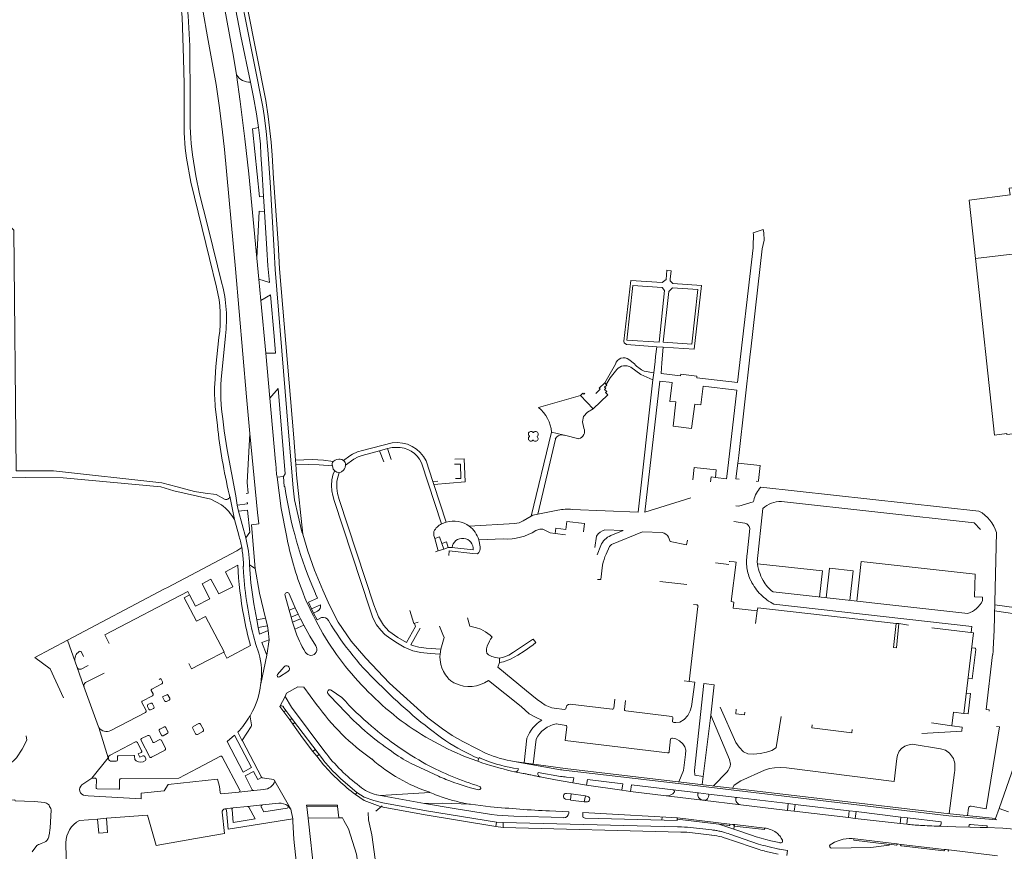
# Model space of a CAD drawing. Extents: x 145000 to 155000, y 457500 to 470000.
# Tile 138 of 196: x 152259 to 152581, y 462559 to 462831. Entities that reach past the tile are written whole.
import ezdxf

# ---------------------------------------------------------------- set-up
doc = ezdxf.new("R2010")
doc.units = 0
doc.header["$LTSCALE"] = 0.2
doc.header["$MEASUREMENT"] = 0
doc.layers.add('kant verharding', color=252, linetype='Continuous', lineweight=0)

msp = doc.modelspace()

# ---------------------------------------------------------------- linework, layer by layer
at = {"layer": 'kant verharding', "lineweight": 0}
for p, q in [((152338.64, 462773.28), (152338.93, 462768.36)), ((152498.6, 462761.35), (152501.93, 462762.48)), ((152498.6, 462761.35), (152498.68, 462760.76)), ((152501.93, 462762.48), (152502.1, 462761.37)), ((152502.1, 462761.37), (152502.17, 462759.04)), ((152571.23, 462753.01), (152592.75, 462755.58)), ((152340, 462750.57), (152340.6, 462745.15)), ((152343.91, 462749.68), (152348.52, 462694.36)), ((152337.16, 462746.25), (152340.6, 462745.15)), ((152337.16, 462746.25), (152337.79, 462739.25)), ((152337.79, 462739.25), (152340.96, 462741.16)), ((152337.79, 462739.25), (152339.38, 462722.04)), ((152326.18, 462727.75), (152324.83, 462713.48)), ((152466.71, 462721.02), (152467.1, 462724.18)), ((152467.1, 462724.18), (152469.27, 462724.06)), ((152339.38, 462722.04), (152340.73, 462707.31)), ((152339.38, 462722.04), (152342.55, 462722.03)), ((152466.61, 462719.36), (152466.71, 462721.02)), ((152468.83, 462718.96), (152469.27, 462724.06)), ((152497.68, 462721.69), (152493.99, 462688.6)), ((152497.87, 462723.36), (152497.68, 462721.69)), ((152453.66, 462718.48), (152450.17, 462712.35)), ((152459.85, 462718.54), (152458.03, 462720.04)), ((152466.61, 462719.36), (152466.17, 462715.65)), ((152458.68, 462717.45), (152461.89, 462715.1)), ((152461.89, 462715.1), (152465.85, 462713.32)), ((152466.17, 462715.65), (152462.98, 462716.21)), ((152465.85, 462713.32), (152466.17, 462715.65)), ((152450.17, 462712.35), (152450.63, 462711.88)), ((152340.73, 462707.31), (152343.39, 462710.56)), ((152442.21, 462708.25), (152428.45, 462704.29)), ((152446.36, 462703.93), (152442.21, 462708.25)), ((152451.09, 462708.43), (152446.36, 462703.93)), ((152334.15, 462695.83), (152333.08, 462707.81)), ((152340.73, 462707.31), (152342.59, 462686.61)), ((152322.89, 462704.69), (152323.58, 462698.41)), ((152432.74, 462696.26), (152426.06, 462668.76)), ((152426.86, 462696.15), (152426.71, 462696.17)), ((152436.98, 462695.22), (152441.65, 462694.13)), ((152478.51, 462697.46), (152472.46, 462698.17)), ((152348.52, 462694.36), (152349.07, 462687.12)), ((152425.51, 462694.97), (152425.51, 462694.84)), ((152426.62, 462693.59), (152426.83, 462693.6)), ((152428.03, 462694.83), (152428.05, 462694.93)), ((152428.25, 462669.5), (152433.99, 462693.97)), ((152376.57, 462690.2), (152379.2, 462690.91)), ((152376.57, 462690.2), (152377.94, 462686.55)), ((152380.37, 462687.34), (152379.2, 462690.91)), ((152349.07, 462687.12), (152349.17, 462685.8)), ((152390.27, 462686.27), (152396.83, 462666.33)), ((152394.01, 462680.09), (152391.77, 462686.85)), ((152401.17, 462687.43), (152404.25, 462687.57)), ((152493.61, 462686.14), (152493.76, 462686.86)), ((152500.92, 462685.4), (152493.61, 462686.14)), ((152493.99, 462688.6), (152493.76, 462686.86)), ((152478.9, 462680.7), (152479.37, 462684.74)), ((152479.37, 462684.74), (152486.53, 462683.92)), ((152486.53, 462683.92), (152486.33, 462681.48)), ((152500.92, 462685.4), (152500.32, 462680.46)), ((152342.98, 462681.95), (152343.08, 462681.51)), ((152343.08, 462681.51), (152345.21, 462681.74)), ((152395.57, 462680.2), (152394.01, 462680.09)), ((152394.01, 462680.09), (152394.29, 462679.2)), ((152398.35, 462666.89), (152394.29, 462679.2)), ((152325.92, 462674.4), (152323.15, 462675.9)), ((152572.4, 462670.49), (152501.14, 462678.29)), ((152321.46, 462674.34), (152324.86, 462672.49)), ((152327.57, 462675.21), (152327.58, 462675.36)), ((152327.58, 462675.36), (152329.12, 462667.68)), ((152476.52, 462674.28), (152478.23, 462674.75)), ((152330.49, 462670.39), (152330, 462672.41)), ((152330.49, 462670.39), (152332.84, 462661.68)), ((152434.84, 462670.77), (152428.25, 462669.5)), ((152499.95, 462653.93), (152501.78, 462671.32)), ((152329.12, 462667.68), (152330.54, 462662.58)), ((152396.83, 462666.33), (152398.35, 462666.89)), ((152405.88, 462665.58), (152420.71, 462666.44)), ((152426.06, 462668.76), (152423.48, 462667.28)), ((152492.35, 462667.02), (152495.91, 462666.48)), ((152394.31, 462663.84), (152394.28, 462662.5)), ((152434.17, 462664.84), (152433.97, 462663.12)), ((152437.32, 462662.73), (152433.97, 462663.12)), ((152497.54, 462664.76), (152496.65, 462656.35)), ((152394.59, 462661.52), (152394.28, 462662.5)), ((152395.75, 462657.47), (152394.59, 462661.52)), ((152397.5, 462658.01), (152396.89, 462659.92)), ((152447.49, 462662.32), (152446.89, 462658.62)), ((152394.8, 462657.2), (152395.75, 462657.47)), ((152395.75, 462657.47), (152397.5, 462658.01)), ((152398.98, 462658.62), (152397.5, 462658.01)), ((152447.61, 462656.18), (152448.87, 462659.19)), ((152490.65, 462653.06), (152486.36, 462653.59)), ((152476.98, 462646.45), (152468.09, 462647.47)), ((152505.12, 462644.04), (152568.77, 462636.99)), ((152347.01, 462638.05), (152345.65, 462643.16)), ((152347.01, 462643.38), (152348.96, 462638.88)), ((152573.6, 462641.22), (152573.61, 462642.38)), ((152348.96, 462638.88), (152347.01, 462638.05)), ((152347.01, 462638.05), (152347.62, 462635.8)), ((152349.99, 462636.8), (152348.96, 462638.88)), ((152357.28, 462639.85), (152354.33, 462638.52)), ((152354.33, 462638.52), (152355, 462637.14)), ((152355, 462637.14), (152356.25, 462637.76)), ((152480.6, 462639.3), (152477.72, 462614.77)), ((152479.08, 462639.98), (152480.17, 462639.85)), ((152499.88, 462637.84), (152499.36, 462633.7)), ((152577.52, 462637.82), (152591.93, 462635.73)), ((152592.08, 462637.77), (152577.57, 462639.86)), ((152336.43, 462634.95), (152339.29, 462635.51)), ((152336.88, 462632.38), (152336.43, 462634.95)), ((152339.29, 462635.51), (152339.94, 462632.96)), ((152349.99, 462636.8), (152347.62, 462635.8)), ((152347.62, 462635.8), (152348.15, 462634.13)), ((152348.15, 462634.13), (152350.73, 462635.25)), ((152348.15, 462634.13), (152348.83, 462631.93)), ((152350.73, 462635.25), (152349.99, 462636.8)), ((152351.77, 462633.18), (152350.73, 462635.25)), ((152406.09, 462632.91), (152405.31, 462635.61)), ((152339.94, 462632.96), (152336.88, 462632.38)), ((152340.15, 462631.4), (152339.94, 462632.96)), ((152340.5, 462628.37), (152340.15, 462631.4)), ((152351.77, 462633.18), (152348.83, 462631.93)), ((152396.16, 462632.89), (152397.24, 462630.15)), ((152546.19, 462633.71), (152545.34, 462633.78)), ((152549.43, 462633.2), (152546.19, 462633.71)), ((152263.94, 462622.64), (152274.61, 462628.27)), ((152277.11, 462621.2), (152274.61, 462628.27)), ((152339.67, 462623.43), (152340.5, 462628.37)), ((152396.33, 462623.66), (152396.58, 462625.31)), ((152570.06, 462625.8), (152571, 462625.69)), ((152277.74, 462619.38), (152277.11, 462621.2)), ((152279.84, 462622.95), (152279.13, 462624.38)), ((152339.67, 462623.43), (152337.71, 462614.05)), ((152415.69, 462621.04), (152415.77, 462622.45)), ((152279.98, 462613.12), (152277.74, 462619.38)), ((152281.3, 462620.01), (152279.06, 462618.85)), ((152314.18, 462620.61), (152315.12, 462618.88)), ((152343.81, 462616.3), (152346.6, 462618.06)), ((152280.46, 462614.4), (152286.53, 462617.49)), ((152476.13, 462614.98), (152477.72, 462614.77)), ((152477.72, 462614.77), (152479.52, 462614.53)), ((152301.98, 462611.88), (152302.57, 462610.71)), ((152305.45, 462614.01), (152302.1, 462612.26)), ((152337.71, 462614.05), (152337.68, 462613.72)), ((152355.97, 462607.31), (152351.8, 462612.94)), ((152364.25, 462609.57), (152360.74, 462611.95)), ((152482.52, 462614.15), (152485.93, 462613.7)), ((152485.93, 462613.7), (152484.74, 462603.83)), ((152302.39, 462610.1), (152299.01, 462608.32)), ((152307.81, 462608.7), (152306.93, 462608.24)), ((152345.72, 462609.89), (152344.01, 462606.66)), ((152298.89, 462607.93), (152300.28, 462605.26)), ((152301.15, 462605.72), (152300.69, 462606.61)), ((152300.89, 462607.21), (152301.77, 462607.66)), ((152302.64, 462605.99), (152301.75, 462605.53)), ((152302.36, 462607.5), (152302.83, 462606.62)), ((152344.01, 462606.66), (152345.26, 462604.9)), ((152345.98, 462605.31), (152345.11, 462606.51)), ((152345.26, 462604.9), (152345.98, 462605.31)), ((152347.9, 462602.71), (152345.98, 462605.31)), ((152300.08, 462604.66), (152288.76, 462598.74)), ((152334.15, 462603.57), (152334.31, 462603.55)), ((152334.29, 462603.25), (152334.7, 462600.63)), ((152335.07, 462605.06), (152334.31, 462603.55)), ((152345.26, 462604.9), (152347.19, 462602.2)), ((152347.9, 462602.71), (152347.19, 462602.2)), ((152347.19, 462602.2), (152348.17, 462600.82)), ((152348.13, 462602.4), (152347.9, 462602.71)), ((152348.13, 462602.4), (152347.9, 462602.71)), ((152358.28, 462589.02), (152348.13, 462602.4)), ((152484.74, 462603.83), (152482.34, 462583.79)), ((152306.11, 462599.91), (152304.79, 462599.22)), ((152307.41, 462598.36), (152306.7, 462599.71)), ((152315.43, 462599.62), (152316.43, 462597.7)), ((152317.45, 462601.01), (152315.69, 462600.05)), ((152318.99, 462599.07), (152318.06, 462600.8)), ((152334.55, 462600.03), (152331.78, 462595.72)), ((152588.02, 462599.29), (152578.95, 462573.26)), ((152301.43, 462590.24), (152298.61, 462595.5)), ((152298.82, 462596.1), (152300.85, 462597.17)), ((152301.45, 462596.98), (152302.49, 462594.99)), ((152302.86, 462594.84), (152304.73, 462595.78)), ((152304.57, 462598.62), (152305.26, 462597.28)), ((152305.25, 462595.57), (152306.66, 462592.89)), ((152305.88, 462597.07), (152307.19, 462597.77)), ((152317.04, 462597.51), (152318.79, 462598.44)), ((152424.72, 462596.28), (152423.76, 462588.18)), ((152427.7, 462595.93), (152426.73, 462587.77)), ((152296.8, 462595.05), (152288.53, 462590.73)), ((152298.8, 462592.17), (152297.44, 462594.86)), ((152306.45, 462592.29), (152302, 462590.02)), ((152331.78, 462595.42), (152338.02, 462583.51)), ((152290.93, 462589.18), (152290.93, 462590.24)), ((152291.2, 462590.53), (152296.25, 462590.61)), ((152301.9, 462589.96), (152302, 462590.02)), ((152324.58, 462590.41), (152317.2, 462586.49)), ((152330.92, 462579.32), (152325.17, 462590.21)), ((152354.79, 462591.96), (152356.07, 462590.33)), ((152356.07, 462590.33), (152358.26, 462587.53)), ((152408.65, 462588.7), (152404.64, 462590.15)), ((152289.01, 462588.73), (152290.5, 462588.78)), ((152386.7, 462588.09), (152395.78, 462583.83)), ((152420.58, 462588.6), (152435.66, 462585.94)), ((152436.64, 462585.81), (152474.13, 462581.42)), ((152279.32, 462581), (152282.52, 462583.21)), ((152282.52, 462583.21), (152283.58, 462583.22)), ((152283.58, 462583.22), (152283.74, 462583.18)), ((152284.04, 462582.76), (152284, 462579.94)), ((152291.61, 462582.64), (152291.63, 462579.85)), ((152338.23, 462583.33), (152341.97, 462582.71)), ((152419.7, 462585.5), (152420.65, 462585.29)), ((152420.65, 462585.29), (152423.49, 462584.76)), ((152482.34, 462583.79), (152479.6, 462584.12)), ((152482.34, 462583.79), (152482.01, 462581.09)), ((152564.38, 462585.07), (152562.66, 462571.61)), ((152284.3, 462579.69), (152291.34, 462579.57)), ((152338.74, 462579.45), (152335.45, 462579.13)), ((152342.32, 462582.17), (152347.59, 462573.06)), ((152369.12, 462578.47), (152364.7, 462582.34)), ((152439.75, 462581.62), (152444.2, 462580.95)), ((152444.2, 462580.95), (152455.72, 462579.27)), ((152480.81, 462578.39), (152472.46, 462579.4)), ((152474.11, 462581.42), (152562.57, 462570.91)), ((152330.57, 462578.65), (152324.93, 462578.09)), ((152335.45, 462579.13), (152330.57, 462578.65)), ((152368.64, 462577.83), (152369.12, 462578.47)), ((152375.6, 462577.8), (152376.91, 462577.57)), ((152376.91, 462577.57), (152392.98, 462578.56)), ((152391.2, 462574.96), (152376.91, 462577.57)), ((152438.91, 462576.07), (152437.35, 462576.36)), ((152439.21, 462578.07), (152443.8, 462577.43)), ((152443.8, 462577.43), (152444.53, 462577.24)), ((152458.55, 462578.84), (152470.25, 462577.42)), ((152470.22, 462577.37), (152482.1, 462575.97)), ((152472.9, 462578.7), (152472.91, 462578.86)), ((152493.36, 462576.88), (152484.03, 462578)), ((152492.93, 462576.44), (152492.95, 462576.41)), ((152268.55, 462574.32), (152268.36, 462574.56)), ((152346.57, 462574.17), (152347.59, 462573.06)), ((152347.59, 462573.06), (152348.19, 462569.9)), ((152362.85, 462573.88), (152352.79, 462573.85)), ((152352.79, 462573.85), (152353.2, 462570.1)), ((152362.85, 462573.88), (152363.2, 462570.21)), ((152377.4, 462574.15), (152375.36, 462572.46)), ((152376.71, 462573.96), (152377.78, 462573.67)), ((152412.84, 462573.87), (152406.23, 462574.65)), ((152443.45, 462575.42), (152438.93, 462576.05)), ((152482.1, 462575.97), (152494.57, 462574.46)), ((152494.57, 462574.46), (152509.86, 462572.64)), ((152512.34, 462574.61), (152510.11, 462574.88)), ((152568.66, 462570.97), (152568.96, 462573.42)), ((152578.95, 462573.26), (152577.82, 462570)), ((152578.95, 462573.26), (152582.05, 462572.18)), ((152278.48, 462569.35), (152284.4, 462569.83)), ((152284.4, 462569.83), (152287.3, 462570.07)), ((152287.3, 462570.07), (152300.73, 462571.15)), ((152325.84, 462565.09), (152325.15, 462572.03)), ((152348.26, 462569.06), (152348.19, 462569.9)), ((152353.3, 462569.16), (152353.2, 462570.1)), ((152372.9, 462569.58), (152372.8, 462571.95)), ((152438.4, 462572.15), (152432.04, 462572.47)), ((152438.37, 462571.8), (152438.4, 462572.15)), ((152443.01, 462571.92), (152442.92, 462570.98)), ((152468.81, 462569.44), (152468.87, 462570.55)), ((152473.94, 462570.22), (152490.86, 462568.2)), ((152509.86, 462572.64), (152512.05, 462572.41)), ((152512.05, 462572.41), (152529.73, 462570.31)), ((152529.73, 462570.31), (152531.91, 462570.03)), ((152532.23, 462572.27), (152529.97, 462572.54)), ((152531.91, 462570.03), (152546.61, 462568.33)), ((152549.03, 462570.27), (152546.85, 462570.5)), ((152562.57, 462570.92), (152578.2, 462569.61)), ((152577.82, 462570), (152577.7, 462569.66)), ((152360.85, 462500), (152353.3, 462569.16)), ((152414.8, 462568.8), (152414.58, 462567.41)), ((152475.03, 462565.6), (152416.95, 462567.08)), ((152478.15, 462567.08), (152485.13, 462566.29)), ((152492.35, 462566.5), (152487.45, 462568.14)), ((152487.45, 462568.14), (152490.81, 462567.75)), ((152492.33, 462566.54), (152492.47, 462567.56)), ((152494.91, 462565.63), (152492.35, 462566.5)), ((152492.61, 462568.01), (152502.39, 462566.86)), ((152548.8, 462568.11), (152546.61, 462568.33)), ((152574.85, 462567.66), (152569.58, 462568.06)), ((152325.84, 462565.09), (152316.39, 462563.53)), ((152478.84, 462565.33), (152485.07, 462564.59)), ((152500.42, 462561.66), (152490.96, 462564.92)), ((152545.57, 462561.73), (152531.99, 462563.37)), ((152263.05, 462559.15), (152264.57, 462561.23)), ((152264.57, 462561.23), (152264.74, 462561.29)), ((152274.07, 462562.11), (152274.63, 462522.09)), ((152491.59, 462562.89), (152499.96, 462560.06)), ((152507.37, 462562.1), (152507.65, 462562.04)), ((152524.31, 462561.78), (152523.79, 462561.46)), ((152561.03, 462559.91), (152546.97, 462561.57)), ((152547.02, 462561.11), (152560.9, 462559.48)), ((152502.33, 462559.39), (152506.78, 462558.39)), ((152509.85, 462559.57), (152509.68, 462557.94))]:
    msp.add_line(p, q, dxfattribs=at)
at = {"layer": 'kant verharding', "lineweight": 0, "flags": 128}
for points in [[(152323.15, 462675.9), (152319.58, 462676.28), (152316.04, 462676.82), (152310.43, 462678.43), (152305.42, 462679.75), (152269.99, 462683.64), (152257.87, 462683.59), (152257.01, 462762.21), (152255.24, 462764.23), (152249.07, 462764.12), (152241.5, 462764.31), (152231.25, 462764.4), (152220.25, 462765.25), (152211.89, 462767.99), (152208.36, 462770.96), (152202.55, 462884.34), (152199.14, 462957.11), (152197.76, 463000)], [(152294.69, 463000), (152298.14, 462987.91), (152300.07, 462981.41), (152305, 462963.92), (152307.19, 462955.22), (152309.17, 462946.67), (152310.89, 462938.75), (152312.76, 462928.62), (152314.27, 462919.83), (152316.07, 462910.39), (152318.35, 462899.88), (152323.6, 462875.21), (152328.04, 462854), (152332.69, 462831.66), (152338.46, 462802.61), (152338.9, 462799.75), (152339.49, 462794.63), (152340.05, 462788.47), (152340.76, 462777.92), (152342.13, 462755.52), (152342.45, 462749.39)], [(152303.08, 462975.61), (152306.28, 462964.25), (152307.43, 462959.96), (152308.56, 462955.49), (152310.34, 462948.01), (152312.41, 462937.89), (152315.58, 462920.04), (152316.85, 462912.95), (152323.19, 462884.15), (152329.2, 462855.07), (152333.32, 462835.38), (152339.42, 462804.58), (152340.18, 462799.39), (152341.1, 462790.97), (152341.45, 462786.74), (152341.92, 462779.17), (152343.38, 462758.08), (152343.91, 462749.68)], [(152295.38, 462942.55), (152297.72, 462932.75), (152300.86, 462919.34), (152306.76, 462892.83), (152315.73, 462849.34), (152317.54, 462840.07), (152318.87, 462833.52), (152320.38, 462825.45), (152323.13, 462809.9), (152324.17, 462803.02), (152325.14, 462795.24), (152325.91, 462788.63), (152329.43, 462749.67), (152333.08, 462707.81)], [(152291.35, 462935.85), (152294.26, 462927.69), (152297.02, 462918.51), (152298.38, 462910.68), (152299.98, 462902.99), (152306.26, 462875.47), (152307.06, 462869.93), (152307.77, 462861.71), (152308.35, 462855.57), (152309.45, 462849.7), (152310.87, 462841.45), (152311.4, 462838.06), (152312.08, 462831.83), (152312.54, 462818.4), (152312.71, 462810), (152312.73, 462799.1)], [(152320.15, 462880.19), (152322.93, 462866.75), (152327.64, 462843.28), (152329.47, 462834.67), (152331.25, 462825.7), (152334.42, 462810.63)], [(152317.34, 462876.97), (152323.27, 462847.81), (152324.3, 462843.07), (152326.02, 462834.35), (152328.8, 462819), (152329.81, 462813.05)], [(152314.69, 462801.6), (152314.67, 462808.27), (152314.56, 462818.52)], [(152329.81, 462813.05), (152331.05, 462804.32), (152332.58, 462792.11), (152333.85, 462780.64), (152336.5, 462753.15)], [(152334.42, 462810.63), (152335.37, 462805.71), (152336.31, 462800.29), (152336.99, 462795.77)], [(152338.64, 462773.28), (152337.29, 462773.19), (152335.06, 462795.41), (152336.99, 462795.77)], [(152336.99, 462795.77), (152337.44, 462792.37), (152337.61, 462790.31), (152337.76, 462786.92), (152338.08, 462782.45), (152338.64, 462773.28)], [(152313.51, 462785.76), (152314.87, 462777.92), (152321.04, 462753.05), (152323.32, 462743.6)], [(152315.39, 462786.85), (152316.51, 462779.97), (152317.76, 462774.11), (152319, 462768.98), (152320.66, 462762.58), (152325.07, 462744.83)], [(152571.23, 462753.01), (152569.18, 462772.11), (152582.58, 462773.83), (152582.32, 462776), (152589.67, 462776.94), (152592.75, 462755.58)], [(152338.93, 462768.36), (152337.23, 462768.48), (152336.5, 462753.15), (152337.16, 462746.25)], [(152338.93, 462768.36), (152339.72, 462756.03), (152340, 462750.57)], [(152498.68, 462760.76), (152498.74, 462760.33), (152498.62, 462757.57)], [(152498.62, 462757.57), (152498.6, 462756.49), (152493.56, 462712.53), (152480.2, 462714.06), (152480.26, 462714.54), (152475.02, 462715.18), (152474.88, 462714.71), (152468.53, 462715.41), (152468.83, 462718.96)], [(152502.17, 462759.04), (152501.55, 462756.19), (152497.87, 462723.36)], [(152571.23, 462753.01), (152577.45, 462695.3), (152581.53, 462695.77), (152581.56, 462695.53), (152597.36, 462697.35)], [(152342.45, 462749.39), (152346.77, 462696.29), (152348.33, 462678.04), (152348.75, 462674.17), (152351.19, 462663.7), (152351.44, 462662.88)], [(152469.27, 462724.06), (152479.36, 462723.41), (152481.7, 462744.16), (152472.36, 462744.87), (152471.53, 462745.75), (152471.48, 462746.24), (152471.82, 462748.96), (152470.45, 462749.21), (152470.15, 462746.1), (152468.86, 462745.16), (152458.61, 462745.79), (152456.34, 462725.98), (152456.43, 462725.49), (152457.2, 462724.91), (152467.1, 462724.18)], [(152469.67, 462742.54), (152468.92, 462743.58), (152459.34, 462744.23), (152457.33, 462726.35), (152467.89, 462725.66), (152469.67, 462742.54)], [(152469.24, 462725.63), (152471.09, 462742.26), (152472.23, 462743.44), (152480.58, 462742.92), (152478.59, 462724.98), (152469.24, 462725.63)], [(152340.96, 462741.16), (152342.13, 462727.67), (152342.55, 462722.03)], [(152324.07, 462727.2), (152323.08, 462717.73), (152322.7, 462711.89)], [(152450.63, 462711.88), (152451.86, 462714.04), (152454.07, 462716.76)], [(152465.85, 462713.32), (152461.08, 462670.11), (152439.48, 462671.02)], [(152447.18, 462708.92), (152448.67, 462710.26), (152448.33, 462710.62), (152450.17, 462712.35)], [(152450.63, 462711.88), (152450.82, 462711.66), (152450.1, 462710.95), (152450.46, 462710.59), (152450.09, 462710.23), (152450.78, 462709.53), (152450.4, 462709.17), (152451.09, 462708.43)], [(152476.52, 462674.28), (152463.27, 462670.11), (152468.18, 462712.94), (152472.13, 462712.48), (152471.45, 462706.3)], [(152343.39, 462710.56), (152345.69, 462682.63), (152345.21, 462681.74)], [(152442.21, 462708.25), (152442.93, 462708.98), (152443.29, 462708.63), (152443.67, 462708.99)], [(152490.21, 462683.46), (152493.27, 462710), (152482.3, 462711.25), (152481.54, 462705.17)], [(152471.45, 462706.3), (152473.39, 462706.14), (152472.46, 462698.17)], [(152481.54, 462705.17), (152479.55, 462705.38), (152478.51, 462697.46)], [(152446.36, 462703.93), (152444.52, 462702.76), (152443.16, 462701.32), (152442.86, 462699.66), (152443.3, 462697.56)], [(152325.3, 462700.57), (152325.76, 462696.73), (152326.75, 462690.48), (152329.55, 462675.4), (152330, 462672.41)], [(152333.01, 462676.26), (152333.67, 462676.33), (152333.28, 462679.81), (152334.15, 462695.83)], [(152334.15, 462695.83), (152336.62, 462669.98), (152337.11, 462666.25), (152334.76, 462665.98), (152335.87, 462651.72)], [(152436.98, 462695.22), (152436.42, 462695.36), (152432.74, 462696.26)], [(152380.7, 462692.75), (152370.94, 462690.28), (152369.38, 462689.81), (152367.74, 462689.08), (152366.81, 462688.48), (152364.72, 462686.99), (152364.19, 462687.3), (152363.64, 462687.46), (152363.23, 462687.48), (152362.55, 462687.34), (152362.01, 462687.06), (152361.42, 462686.67), (152358.27, 462687.14), (152354.49, 462687.32), (152349.07, 462687.12)], [(152387.98, 462633.77), (152388.34, 462632.7), (152385.38, 462627.48), (152382.49, 462629.16), (152379.53, 462631.22), (152377.85, 462633.19), (152376.17, 462635.95), (152374.68, 462639.82), (152363.3, 462674.21), (152362.83, 462676.19), (152362.57, 462677.95), (152362.6, 462680.16), (152362.9, 462681.54), (152363.39, 462683.01), (152364.09, 462683.32), (152364.78, 462683.88), (152365.1, 462684.25), (152365.31, 462684.75), (152365.42, 462685.5), (152368.14, 462687.43), (152369.51, 462688.14), (152370.83, 462688.65), (152376.57, 462690.2)], [(152379.2, 462690.91), (152380.68, 462691.19), (152382.03, 462691.29)], [(152349.17, 462685.8), (152353.33, 462685.74), (152356.77, 462685.56), (152361.15, 462685.22), (152361.43, 462684.13), (152361.9, 462683.61), (152361.44, 462682.67), (152360.96, 462680.63), (152360.86, 462678.85), (152361.01, 462677.11), (152361.27, 462675.52), (152361.7, 462673.91), (152373.37, 462638.52), (152374.39, 462635.58), (152375.59, 462633.34), (152376.97, 462631.59), (152378.25, 462630.1), (152379.88, 462628.9), (152382.37, 462627.32), (152384.63, 462626.01), (152387.47, 462624.82), (152390.05, 462624.23), (152393.13, 462623.88), (152396.33, 462623.66)], [(152349.17, 462685.8), (152349.44, 462682.3), (152351.44, 462662.88)], [(152394.29, 462679.2), (152404.53, 462680.05), (152404.25, 462687.57)], [(152401.03, 462685.76), (152403, 462685.84), (152403.15, 462681.14), (152401.36, 462681.07)], [(152494.04, 462680.91), (152492.97, 462681.03), (152493.61, 462686.14)], [(152486.33, 462681.48), (152489.89, 462681.05), (152490.21, 462683.46)], [(152321.46, 462674.34), (152309.3, 462677.12), (152305.13, 462678.35), (152273.16, 462681.31), (152248.43, 462681.54), (152210.22, 462679.54), (152207.95, 462679.62), (152201.21, 462679.2), (152193.95, 462678.33), (152184.79, 462677.05), (152172.75, 462674.88), (152132.2, 462666.75), (152122.68, 462663.81), (152109.85, 462660.36), (152104.81, 462659.44), (152100.62, 462658.26), (152097.25, 462657.12), (152092.98, 462656.42), (152020.16, 462639.37), (152000, 462635.71)], [(152346.11, 462662.5), (152344.38, 462671.36), (152343.08, 462681.51)], [(152345.21, 462681.74), (152345.43, 462678.45), (152345.57, 462678.46)], [(152486.33, 462681.48), (152484.91, 462681.66), (152484.73, 462680.06)], [(152500.32, 462680.46), (152500.29, 462680.16), (152499.66, 462680.23)], [(152330, 462672.41), (152333.39, 462672.81), (152333.3, 462673.42)], [(152498.81, 462673.95), (152498.59, 462673.51), (152493.92, 462672.02), (152492.98, 462672.14)], [(152507.86, 462673.58), (152570.81, 462666.62), (152572.86, 462664.46)], [(152332.84, 462661.68), (152334.12, 462663.55), (152333.39, 462670.77), (152330.49, 462670.39)], [(152428.25, 462669.5), (152426.65, 462669.12), (152426.06, 462668.76)], [(152437.76, 462667.08), (152437.45, 462664.46), (152434.17, 462664.84)], [(152443.23, 462663.7), (152443.48, 462666.39), (152437.76, 462667.08)], [(152433.97, 462663.12), (152432.28, 462663.35), (152429.86, 462664.59), (152428.95, 462664.55), (152427.63, 462664.08)], [(152452.07, 462662.44), (152456.15, 462664.17), (152450.16, 462664.38)], [(152468.92, 462663.5), (152462.47, 462663.68), (152452.35, 462659.56), (152451.69, 462658.87), (152450.57, 462656.42)], [(152578.12, 462663.42), (152577.37, 462631.5), (152577.07, 462625.32)], [(152351.44, 462662.88), (152353.11, 462657.34), (152355.34, 462651.11), (152358.04, 462644.6), (152360.18, 462639.75), (152363.07, 462634.18), (152367.24, 462627.94), (152372.09, 462622.36), (152379.81, 462614.22), (152392.34, 462602.95), (152397.08, 462599.28), (152400.31, 462597.11), (152403.8, 462595.18), (152408.45, 462592.8), (152411.43, 462591.22)], [(152396.89, 462659.92), (152396.17, 462662), (152394.59, 462661.52)], [(152398.98, 462658.62), (152398.42, 462660.43), (152396.89, 462659.92)], [(152417.07, 462661.35), (152409.04, 462661.1), (152409.47, 462658.82)], [(152477.17, 462660.93), (152476.89, 462659.48), (152471.46, 462660.51), (152470.98, 462661.92)], [(152274.61, 462628.27), (152306.29, 462645.01), (152307.24, 462645.49), (152329.89, 462657.47), (152331.51, 462658.57)], [(152407.12, 462657.77), (152400.22, 462658.52), (152398.98, 462658.62)], [(152408.52, 462656.5), (152406.98, 462656.6), (152399.25, 462657.49), (152399.16, 462655.98)], [(152332.05, 462653.86), (152332.1, 462652.42), (152331.94, 462652.41), (152332.06, 462650.39)], [(152493.06, 462653.76), (152492.46, 462653.83), (152490.98, 462654.02), (152490.77, 462654.04)], [(152499.88, 462637.84), (152492.11, 462638.69), (152492.36, 462640.74), (152491.47, 462640.89), (152493.06, 462653.76)], [(152532.45, 462641.02), (152533.88, 462653.97), (152571.2, 462649.9), (152570.9, 462642.42), (152573.61, 462642.38)], [(152314.47, 462643.07), (152316.42, 462639.39), (152321.06, 462641.84), (152318.55, 462646.67), (152321.47, 462648.23), (152324.06, 462643.38), (152328.65, 462645.75), (152326.2, 462650.66), (152330.25, 462652.83)], [(152335.87, 462651.72), (152334.1, 462652.93), (152334.54, 462647.03), (152335.44, 462640.16), (152336.43, 462634.95)], [(152339.29, 462635.51), (152337.33, 462643.63), (152335.87, 462651.72)], [(152449.44, 462652.81), (152448.81, 462648.13), (152447.78, 462648.15)], [(152500.08, 462653.23), (152521.24, 462650.91), (152520.32, 462642.36)], [(152522.53, 462642.11), (152523.56, 462651.8), (152531.25, 462650.95), (152530.18, 462641.27)], [(152314.47, 462643.07), (152313.89, 462644.22), (152286.8, 462630.04), (152288.22, 462627.21)], [(152325.64, 462624.36), (152325.75, 462624.43), (152319.69, 462636), (152316.77, 462634.48), (152312.66, 462642.1), (152314.47, 462643.07)], [(152354.33, 462638.52), (152353.31, 462640.72), (152356.25, 462642.06), (152355.59, 462643.48)], [(152386.4, 462637.99), (152387.78, 462633.71), (152389.16, 462634.16)], [(152545.34, 462633.78), (152500.12, 462638.85), (152499.88, 462637.84)], [(152505.4, 462640.04), (152570.1, 462632.77), (152569.88, 462630.78)], [(152355, 462637.14), (152356.12, 462634.97), (152357.59, 462635.68)], [(152336.88, 462632.38), (152337.28, 462630.28), (152340.15, 462631.4)], [(152355.78, 462626.39), (152353.76, 462629.63), (152351.77, 462633.18)], [(152396.58, 462625.31), (152391.73, 462625.69), (152389.42, 462625.96), (152387.76, 462626.38), (152386.8, 462626.73), (152389.8, 462632.2)], [(152415.77, 462622.45), (152414.41, 462622.61), (152413.21, 462622.93), (152412.14, 462623.54), (152411.6, 462624.09), (152411.48, 462624.71), (152411.49, 462625.47), (152411.7, 462626.32), (152412.42, 462627.93), (152412.79, 462628.57), (152413.38, 462629.22), (152412.65, 462629.93), (152411.19, 462631.04), (152409.6, 462631.83), (152408.27, 462632.32), (152406.09, 462632.91)], [(152546.19, 462633.71), (152545.42, 462625.81), (152544.52, 462625.9), (152545.34, 462633.78)], [(152556.9, 462601.25), (152563.57, 462600.28), (152564.08, 462604.75), (152567.47, 462604.35), (152570.65, 462630.69), (152557.01, 462632.28)], [(152335.32, 462629.71), (152336.16, 462626.85), (152337.13, 462624)], [(152340.5, 462628.37), (152338.14, 462627.49), (152339.67, 462623.43)], [(152397.24, 462630.15), (152397.65, 462629.11), (152396.58, 462625.31)], [(152415.77, 462622.45), (152417.03, 462622.72), (152418.78, 462623.4), (152420.3, 462624.33), (152426.57, 462628.55)], [(152426.69, 462626.8), (152427.6, 462627.49), (152426.72, 462628.63), (152426.57, 462628.55)], [(152334.43, 462626.58), (152326.66, 462622.43), (152325.64, 462624.36), (152325.48, 462624.28), (152320.32, 462621.59), (152315.12, 462618.88)], [(152415.69, 462621.04), (152417.04, 462621.26), (152419.39, 462622.1), (152421.69, 462623.36), (152423.77, 462624.74), (152426.69, 462626.8)], [(152571.36, 462625.24), (152570.21, 462615.6), (152568.85, 462615.77)], [(152263.94, 462622.64), (152268.97, 462618.88), (152273.27, 462609.46)], [(152398.92, 462615.88), (152398.11, 462616.97), (152397.46, 462618.08), (152396.92, 462619.21), (152396.57, 462620.35), (152396.32, 462621.83), (152396.27, 462622.81), (152396.33, 462623.66)], [(152576.88, 462623.5), (152574.78, 462605.6), (152575.73, 462605.47), (152575.74, 462605.12)], [(152345.35, 462619.54), (152344.59, 462618.74), (152343.17, 462617.09)], [(152453.45, 462608.97), (152453.13, 462606.07), (152453.01, 462605.87), (152452.82, 462605.77), (152452.51, 462605.73), (152438.86, 462607.34), (152438.28, 462607.28), (152437.73, 462606.96), (152437.61, 462606.77), (152437.37, 462605.8), (152437, 462605.61), (152433.65, 462606.03), (152432.85, 462606.22), (152431.7, 462606.63), (152430.64, 462607.1), (152429.42, 462607.88), (152428.07, 462608.86), (152424.51, 462611.76), (152415.2, 462619.49), (152415.69, 462621.04)], [(152304.57, 462615.48), (152305.04, 462615.74), (152305.65, 462614.62)], [(152429.55, 462602.1), (152427.73, 462602.99), (152425.48, 462604.18), (152422.83, 462606.56), (152412.13, 462615.11)], [(152279.98, 462613.12), (152284.68, 462599.98), (152284.82, 462599.77)], [(152351.8, 462612.94), (152349.84, 462613.06), (152346.17, 462610.97), (152345.72, 462609.89)], [(152479.52, 462614.53), (152478.47, 462606.63), (152477.99, 462605.16), (152477.25, 462603.66), (152476.13, 462602.34), (152474.62, 462601.54), (152473.35, 462601.38), (152472.75, 462601.41), (152472.49, 462601.51), (152472.32, 462601.65), (152472.37, 462603.06), (152472.3, 462603.26), (152472.09, 462603.35), (152456.99, 462605.14), (152456.72, 462605.26), (152456.6, 462605.44), (152456.56, 462605.62), (152456.86, 462608.55)], [(152482.52, 462614.15), (152479.47, 462585.69), (152479.6, 462584.12)], [(152306.3, 462608.41), (152305.65, 462609.72), (152307.29, 462610.58), (152308, 462609.29)], [(152345.72, 462609.89), (152347.77, 462606.42), (152358.71, 462591.79)], [(152359.7, 462610.9), (152360.28, 462610.14), (152365.5, 462604.67)], [(152567.47, 462604.35), (152568.83, 462604.19), (152569.64, 462610.84), (152568.28, 462611)], [(152487.88, 462606.35), (152493.01, 462594.86), (152494.06, 462593.37), (152495.45, 462591.79), (152496.85, 462591.18), (152498.69, 462591.03), (152500.91, 462591.22), (152503, 462591.69), (152504.72, 462592.25), (152505.9, 462592.95), (152506.13, 462593.25), (152507.74, 462603.35)], [(152493.12, 462605.71), (152492.99, 462604.25), (152495.82, 462603.91), (152495.91, 462604.79)], [(152348.17, 462600.82), (152348.87, 462601.34), (152348.13, 462602.4)], [(152485.66, 462580.66), (152490.03, 462585.1), (152490.49, 462585.71), (152490.81, 462586.35), (152491.08, 462587.1), (152491.19, 462587.75), (152490.89, 462589.26), (152484.74, 462603.83)], [(152282.52, 462583.21), (152287.91, 462589.8), (152284.82, 462599.77)], [(152348.17, 462600.82), (152351.33, 462596.4), (152354.79, 462591.96)], [(152474.34, 462581.99), (152475.89, 462585.71), (152476.57, 462590.88), (152476.6, 462592.34), (152476.27, 462593.47), (152475.69, 462594.39), (152474.52, 462595.39), (152473.32, 462596), (152472.27, 462596.28), (152472.01, 462596.29), (152471.66, 462596), (152471.23, 462591.88), (152471.14, 462591.65), (152470.98, 462591.52), (152470.67, 462591.43), (152437.17, 462595.45), (152437.71, 462599.96), (152437.65, 462600.29), (152437.5, 462600.39), (152434.31, 462600.94)], [(152517.86, 462600.64), (152517.75, 462599.69), (152530.86, 462598.04), (152530.98, 462599.05)], [(152563.57, 462600.28), (152566.93, 462599.87), (152566.78, 462598.6), (152553.7, 462597.82)], [(152578.54, 462596.6), (152579.09, 462600.02), (152578.13, 462600.11)], [(152236.79, 462581.89), (152237.15, 462581.96), (152239.38, 462580.39), (152241.72, 462580.42), (152250, 462585.44), (152251.44, 462583.8), (152255.39, 462585.62), (152254.87, 462586.98), (152255.39, 462587.39), (152257.89, 462589.86), (152259.73, 462592.67), (152261.3, 462595.66), (152261.12, 462597.03)], [(152326.71, 462595.16), (152332.01, 462585.16), (152334.76, 462586.63), (152329.18, 462597.23), (152326.71, 462595.16)], [(152331.78, 462595.42), (152331.62, 462595.36), (152330.22, 462598.2)], [(152569.84, 462574.05), (152574.75, 462573.18), (152578.54, 462596.6)], [(152354.79, 462591.96), (152355.54, 462592.54), (152356.83, 462590.92), (152356.07, 462590.33)], [(152564.07, 462589.67), (152562.81, 462591.35), (152561.51, 462592.29), (152559.82, 462592.83), (152550.63, 462594.25), (152549.21, 462594), (152548.18, 462593.66), (152547.08, 462592.94), (152546.36, 462592.02), (152545.8, 462590.72), (152545.56, 462589.58), (152544.7, 462582.15), (152509.48, 462586.53), (152507.45, 462586.73), (152505.61, 462586.6), (152503.97, 462586.32), (152502.3, 462585.78), (152494.6, 462582.32), (152492.37, 462580.87), (152491.89, 462579.92)], [(152296.44, 462590.52), (152296.51, 462590.33), (152296.55, 462589.33)], [(152300.2, 462589.54), (152299.82, 462590.29), (152299.53, 462590.53), (152299.25, 462590.53), (152298.23, 462590.04), (152297.7, 462591.11), (152298.61, 462591.59)], [(152409.48, 462589.74), (152409.09, 462589.9), (152408.65, 462588.7)], [(152317.2, 462586.49), (152311, 462583.19), (152292.11, 462583.11)], [(152421.87, 462586.02), (152421.9, 462586.22), (152420.34, 462586.49)], [(152420.58, 462588.6), (152437.22, 462586.36), (152560.9, 462571.8), (152577.82, 462570)], [(152324.44, 462578.48), (152324.26, 462580.46), (152323.61, 462582.88), (152307.47, 462581.12), (152306.17, 462579.05), (152298.67, 462578.34), (152298.67, 462576.41), (152281.39, 462577.4), (152280.35, 462577.51)], [(152334.95, 462579.36), (152332.63, 462583.97), (152335.39, 462585.42), (152336.78, 462582.77), (152337.93, 462583.39), (152338.02, 462583.51)], [(152435.66, 462583.76), (152428.33, 462585.05), (152428.28, 462584.79)], [(152429.08, 462583.58), (152433.99, 462582.6), (152439.75, 462581.62)], [(152439.75, 462581.62), (152439.98, 462583.25), (152437.68, 462583.53)], [(152455.72, 462579.27), (152455.99, 462581.32), (152444.5, 462582.72), (152444.2, 462580.95)], [(152472.48, 462579.39), (152458.87, 462580.98), (152458.55, 462578.84)], [(152368.64, 462577.83), (152371.54, 462575.92), (152376.71, 462573.96)], [(152369.12, 462578.47), (152371.52, 462576.96), (152374.7, 462575.88), (152377.6, 462575.15)], [(152437.66, 462578.22), (152439.21, 462578.07), (152438.91, 462576.07)], [(152444.09, 462575.41), (152443.45, 462575.42), (152443.8, 462577.43)], [(152455.72, 462579.27), (152457.17, 462579.04), (152458.55, 462578.84)], [(152480.54, 462578.19), (152480.74, 462578.37), (152484.08, 462577.97)], [(152509.86, 462572.64), (152510.11, 462574.88), (152493.42, 462576.87)], [(152260.52, 462575.66), (152257.44, 462575.78), (152257.4, 462576.09), (152250.34, 462576.03), (152245.29, 462575.44)], [(152267.09, 462575.19), (152263.84, 462575.53), (152260.52, 462575.66)], [(152326.02, 462573.18), (152328.73, 462573.46), (152333.39, 462573.93), (152338.26, 462574.43), (152343.59, 462574.97)], [(152333.86, 462573.7), (152335.88, 462569.86), (152328.77, 462568.7), (152328.34, 462572.94)], [(152346.35, 462573.34), (152338.78, 462572.14), (152337.92, 462573.77)], [(152352.79, 462573.85), (152352.73, 462574.35), (152362.8, 462574.41), (152362.85, 462573.88)], [(152377.6, 462575.15), (152391.87, 462572.56), (152414.8, 462568.8), (152416.97, 462568.73)], [(152377.78, 462573.67), (152391.49, 462571.19), (152414.58, 462567.41), (152416.95, 462567.08)], [(152406.23, 462574.65), (152396.96, 462575.04), (152391.2, 462574.96)], [(152391.2, 462574.96), (152400.9, 462573.31), (152413.14, 462571.3), (152415.03, 462571.08)], [(152529.73, 462570.31), (152529.97, 462572.54), (152512.34, 462574.61), (152512.05, 462572.41)], [(152268.58, 462564.62), (152268.96, 462567), (152269.26, 462572.7), (152269.23, 462572.88)], [(152287.3, 462570.07), (152287.7, 462565.47), (152284.88, 462565.21), (152284.4, 462569.83)], [(152316.39, 462563.53), (152303.51, 462561.22), (152300.73, 462571.15)], [(152326.52, 462572.78), (152327.06, 462566.56), (152348.19, 462569.9)], [(152353.2, 462570.1), (152353.32, 462570.15), (152363.2, 462570.21)], [(152363.2, 462570.21), (152364.4, 462570.22), (152364.85, 462569.41)], [(152415.03, 462571.08), (152420.41, 462570.77), (152436.68, 462570.29)], [(152473.95, 462570.22), (152472.04, 462570.38), (152456.61, 462571.24), (152443.01, 462571.92)], [(152443.69, 462570.14), (152473.74, 462569.34), (152473.74, 462569.81), (152487.45, 462568.14)], [(152546.61, 462568.33), (152546.85, 462570.5), (152532.23, 462572.27), (152531.91, 462570.03)], [(152560.02, 462568.2), (152560.06, 462568.93), (152549.03, 462570.27), (152548.8, 462568.11)], [(152355.24, 462500), (152348.58, 462563.23), (152348.26, 462569.06)], [(152364.85, 462569.41), (152366.41, 462566.66), (152369.06, 462558.33), (152370.28, 462548.84), (152375.91, 462500)], [(152375.73, 462551.97), (152373.99, 462564.69), (152372.9, 462569.58)], [(152416.95, 462567.08), (152416.97, 462568.73), (152473.95, 462567.3), (152474.16, 462567.29)], [(152490.86, 462568.2), (152491.85, 462568.09), (152492.61, 462568.01)], [(152492.47, 462567.56), (152502.31, 462566.44), (152502.36, 462566.85)], [(152559.18, 462567.47), (152564.85, 462567.31), (152569.55, 462567.18)], [(152569.55, 462567.18), (152572.78, 462567.11), (152574.81, 462567.07)], [(152574.82, 462567.08), (152580.15, 462566.85), (152583.93, 462566.54)], [(152531.56, 462563.41), (152531.52, 462562.95), (152543.15, 462561.55)], [(152507.22, 462559.99), (152507, 462560.03), (152503.42, 462560.86)], [(152524.19, 462560.34), (152537.11, 462560.59), (152543.11, 462561.31), (152543.14, 462561.58), (152545.43, 462561.32)], [(152546.97, 462561.57), (152546.27, 462561.65), (152545.57, 462561.73)], [(152578.44, 462557.86), (152561.73, 462559.83), (152561.03, 462559.91)]]:
    msp.add_lwpolyline(points, dxfattribs=at)
at = {"layer": 'kant verharding', "lineweight": 0}
for centre, radius, start, end in [((152153.92, 462818.64), 160.64, 359.9559, 11.2031), ((152334.08, 462815.59), 4.97, 210.7383, 273.9474), ((152410.91, 462798.77), 96.25, 178.3134, 187.1078), ((152382.51, 462796.53), 69.83, 177.888, 188.8716), ((152280.87, 462733.44), 43.65, 351.7784, 13.4585), ((152281.93, 462733.45), 44.61, 352.6633, 14.7858), ((152456.36, 462717.8), 2.79, 53.3287, 165.9009), ((152456.8, 462714.29), 3.68, 59.159, 137.8649), ((152467.25, 462725.21), 9.96, 221.9858, 244.6144), ((152370.24, 462709.55), 47.6, 177.178, 185.8599), ((152379.98, 462708.99), 55.33, 175.3449, 188.7608), ((152421.65, 462695.49), 11.12, 3.9678, 52.3252), ((152499.95, 462717.34), 177.39, 186.126, 193.4914), ((152426.02, 462695.66), 0.858, 36.1187, 233.3083), ((152427.55, 462695.63), 0.863, 305.2619, 143.3587), ((152436.1, 462693.09), 2.29, 82.1526, 157.5148), ((152436.35, 462693.88), 1.49, 64.985, 87.5638), ((152441.05, 462696.54), 2.48, 284.0464, 24.3719), ((152382.24, 462682.3), 10.56, 25.523, 98.3465), ((152426.01, 462694.16), 0.839, 126.3321, 316.9748), ((152427.51, 462694.14), 0.864, 218.5246, 52.9402), ((152382.29, 462682.43), 8.86, 25.6373, 91.6533), ((152485.74, 462696.05), 143.46, 183.7758, 185.6437), ((152362.78, 462685.67), 1.69, 143.6961, 195.7149), ((152363.88, 462685.69), 1.55, 352.9534, 57.152), ((152363.62, 462685.73), 2.73, 230.8692, 265.0363), ((152326.54, 462675.47), 1.04, 354.3631, 28.1084), ((152483.69, 462699.12), 139.66, 188.507, 203.4763), ((152507.7, 462671.98), 9.1, 136.077, 167.4948), ((152326.45, 462675.42), 1.15, 242.876, 349.1362), ((152507.52, 462665.16), 8.43, 87.7135, 132.9788), ((152316.41, 462660.71), 14.5, 28.7587, 54.3453), ((152438.13, 462652.98), 18.09, 85.7155, 100.4925), ((152566.78, 462660.08), 11.83, 16.4005, 61.6137), ((152399.68, 462660.92), 6.11, 117.8561, 151.4794), ((152400.77, 462658.52), 8.71, 54.121, 106.166), ((152420.57, 462671.93), 5.49, 271.498, 302.0673), ((152495.62, 462664.58), 1.92, 5.7929, 81.4613), ((152399.35, 462657.64), 10.28, 19.6679, 50.5935), ((152417.89, 462679.94), 18.61, 267.4695, 301.5384), ((152451.55, 462659.81), 4.77, 107.0326, 148.335), ((152467.84, 462659.95), 3.71, 32.0931, 73.0281), ((152304.14, 462654.06), 27.74, 9.3526, 17.8998), ((152295.54, 462651.83), 38.58, 1.6325, 14.7927), ((152456.7, 462684.33), 112.73, 191.166, 201.1531), ((152403.67, 462658.1), 3.47, 354.4347, 173.1131), ((152454.32, 462657.03), 5.87, 112.5216, 158.3477), ((152300.21, 462652.6), 31.86, 2.2757, 10.7976), ((152406.9, 462658.52), 2.59, 308.8861, 6.8063), ((152465.08, 462649.92), 15.9, 155.8629, 169.5356), ((152510.51, 462653.91), 14.07, 170.0033, 188.2505), ((152515.37, 462655.42), 15.49, 185.5232, 197.5467), ((152441.96, 462657.43), 111.81, 182.3586, 190.9987), ((152460.49, 462660), 128.79, 184.2791, 193.6036), ((152510.54, 462653.94), 14.11, 188.3316, 206.5327), ((152515.33, 462655.34), 15.43, 197.2903, 209.3619), ((152513.24, 462655.28), 17.12, 206.5026, 224.906), ((152512.65, 462653.82), 12.35, 209.3244, 220.8488), ((152346.35, 462643.15), 0.697, 18.9066, 179.5244), ((152512.55, 462653.8), 12.26, 221.0843, 232.7036), ((152442.98, 462680.49), 98.56, 201.9494, 217.1679), ((152513.29, 462655.29), 17.17, 224.8185, 242.6355), ((152566.06, 462644.96), 8.42, 288.7638, 333.6232), ((152355.31, 462639.52), 1.99, 298.1076, 9.5118), ((152480.11, 462639.36), 0.495, 352.8357, 83.825), ((152408.71, 462648.96), 77.58, 189.5435, 196.7657), ((152358.11, 462633.73), 2.01, 27.8592, 104.9579), ((152442.37, 462683.55), 95.88, 210.6469, 227.4134), ((152379.3, 462641.45), 31.92, 197.3471, 212.5249), ((152279.96, 462622.04), 2.97, 121.0909, 196.3623), ((152278.69, 462624.16), 0.495, 25.812, 121.8481), ((152354.09, 462625.32), 2, 210.9891, 32.6019), ((152570.96, 462625.28), 0.404, 353.11, 83.8984), ((152560.49, 462626.11), 16.6, 350.9399, 357.2521), ((152315.68, 462617.75), 22.34, 350.4688, 16.2492), ((152278.67, 462619.78), 1.01, 203.8697, 292.6478), ((152346.13, 462618.93), 0.987, 298.1682, 142.2558), ((152450.03, 462688.05), 108.75, 218.0965, 231.4882), ((152343.56, 462616.75), 0.512, 138.7904, 298.8131), ((152403.07, 462619.11), 5.26, 217.9022, 231.844), ((152404.79, 462622.19), 8.76, 235.4442, 245.6152), ((152405.89, 462623.94), 10.81, 244.1443, 305.2748), ((152280.99, 462613.48), 1.07, 119.8041, 199.535), ((152302.21, 462612.01), 0.266, 114.4137, 209.7304), ((152305.21, 462614.43), 0.485, 299.4961, 23.4664), ((152311.82, 462616.81), 26.05, 333.196, 353.1882), ((152360.3, 462611.34), 0.745, 53.7521, 216.2479), ((152486.78, 462720.82), 153.55, 224.6235, 234.7797), ((152299.14, 462608.07), 0.289, 117.2932, 209.0701), ((152302.1, 462610.52), 0.507, 304.8503, 22.7156), ((152306.71, 462608.66), 0.482, 211.2844, 297.3506), ((152307.58, 462609.09), 0.46, 300.1069, 25.0088), ((152438.18, 462676.06), 99.43, 221.9662, 229.7654), ((152299.86, 462605.07), 0.458, 298.3451, 24.6115), ((152301.17, 462606.79), 0.51, 123.1965, 200.276), ((152301.55, 462605.95), 0.47, 210.3455, 294.8491), ((152301.99, 462607.29), 0.43, 28.5349, 119.677), ((152302.45, 462606.39), 0.44, 295.426, 31.3601), ((152344.5, 462606.15), 0.708, 30.1511, 134.3139), ((152416.92, 462650.78), 74.86, 215.4962, 235.0085), ((152310.16, 462617.02), 27.5, 316.8182, 330.7195), ((152334.91, 462603.37), 0.626, 163.5282, 191.0922), ((152431.19, 462667.05), 90.59, 223.5201, 235.9008), ((152441.81, 462680.83), 98.01, 232.618, 247.7106), ((152435.09, 462592.58), 11.01, 120.1942, 160.3557), ((152287.36, 462601.43), 3.03, 213.2516, 297.4534), ((152304.97, 462598.81), 0.446, 113.4518, 204.8472), ((152306.31, 462599.53), 0.436, 24.8453, 117.3054), ((152315.96, 462599.6), 0.529, 120.7631, 177.6603), ((152317.68, 462600.69), 0.394, 17.1083, 124.9987), ((152318.59, 462598.85), 0.459, 296.096, 29.1035), ((152333.83, 462600.53), 0.877, 325.1094, 6.5495), ((152441.82, 462678.7), 103.79, 229.1739, 241.1397), ((152436.02, 462591.83), 9.27, 100.6007, 153.7524), ((152299.03, 462595.7), 0.459, 117.4155, 205.7713), ((152301.04, 462596.73), 0.48, 31.3446, 113.3945), ((152304.85, 462595.33), 0.463, 30.6563, 105.9292), ((152305.69, 462597.53), 0.499, 210.3285, 291.8555), ((152307, 462598.17), 0.447, 295.057, 25.2089), ((152316.82, 462597.9), 0.445, 206.4719, 298.468), ((152332.06, 462595.57), 0.321, 152.2155, 208.5409), ((152297.01, 462594.59), 0.507, 32.2333, 115.0069), ((152302.74, 462595.08), 0.276, 200.9268, 295.7843), ((152306.21, 462592.71), 0.482, 298.6753, 21.558), ((152445.21, 462669.54), 87.8, 237.6425, 245.6174), ((152288.97, 462589.78), 1.04, 114.8748, 272.1798), ((152290.49, 462589.23), 0.444, 271.348, 354.2362), ((152291.2, 462590.26), 0.274, 91.6734, 184.0719), ((152296.3, 462590.48), 0.143, 14.8797, 111.7505), ((152298.05, 462590.46), 1.88, 216.9594, 237.6122), ((152298.46, 462591.96), 0.403, 291.97, 31.6898), ((152299.74, 462589.33), 0.504, 306.2155, 24.7091), ((152301.76, 462590.27), 0.336, 185.1952, 293.7779), ((152324.76, 462589.96), 0.481, 31.3944, 112.4885), ((152397.28, 462620.11), 49.88, 218.5669, 229.2191), ((152402.74, 462624.91), 55.1, 216.945, 233.5737), ((152410.89, 462631.79), 56.15, 228.9234, 251.3985), ((152407.41, 462628.14), 45.09, 233.2067, 242.6632), ((152428.52, 462633.56), 47.78, 246.5145, 260.1442), ((152428.3, 462632.98), 45.04, 248.0102, 260.1288), ((152555.54, 462586.79), 9.01, 349.0074, 18.6934), ((152298.51, 462590.87), 2.48, 233.7689, 308.1057), ((152412.9, 462635.65), 72.81, 221.3688, 232.5669), ((152439.47, 462677.85), 101.94, 242.0626, 252.7432), ((152444.06, 462690.51), 107.79, 250.8234, 256.9396), ((152420.87, 462586.31), 1.04, 258.5108, 343.6128), ((152419.95, 462463.71), 123.23, 82.2138, 82.6735), ((152283.56, 462582.74), 0.479, 2.2088, 67.6847), ((152292.1, 462582.62), 0.49, 88.9323, 177.8822), ((152338.51, 462583.88), 0.62, 216.5112, 242.2862), ((152341.88, 462582.26), 0.45, 348.4807, 78.2483), ((152411.95, 462618.55), 38.3, 245.0249, 249.0228), ((152426.72, 462652.95), 75.72, 247.9067, 256.4139), ((152508.03, 462987.04), 411.07, 258.1322, 258.3091), ((152451.65, 462709.21), 127.58, 257.82, 258.3887), ((152405.17, 462482.38), 103.96, 77.5805, 78.4566), ((152410.21, 462498.76), 86.9, 77.4519, 78.4996), ((152429.4, 462584.61), 1.13, 170.9051, 191.6222), ((152429.4, 462584.61), 1.13, 191.931, 212.6145), ((152429.32, 462584.57), 1.04, 213.1429, 234.0732), ((152429.33, 462584.61), 1.07, 234.7291, 254.8686), ((152449.42, 462697.11), 114.19, 263.0811, 264.1016), ((152280.5, 462579.45), 1.95, 127.3137, 265.5453), ((152284.32, 462580.02), 0.33, 194.3057, 267.2799), ((152291.35, 462579.84), 0.275, 267.9506, 1.0353), ((152335.43, 462579.72), 0.597, 217.0257, 271.8953), ((152338.33, 462583.7), 4.27, 275.5098, 339.0459), ((152378.37, 462590.37), 12.87, 229.5823, 257.5675), ((152409.02, 462579.94), 0.601, 261.5875, 68.8277), ((152472.4, 462578.88), 0.515, 357.5298, 80.7067), ((152324.88, 462578.54), 0.449, 187.5356, 276.8736), ((152330.52, 462579.1), 0.456, 275.1061, 28.8107), ((152411.07, 462618.5), 43.85, 245.6264, 249.1405), ((152410.63, 462617.46), 42.72, 249.1946, 252.8041), ((152416.44, 462635.27), 61.45, 252.5402, 256.4511), ((152437.53, 462577.29), 0.939, 81.6769, 259.4988), ((152444.29, 462576.33), 0.939, 257.2751, 75.2444), ((152470.51, 462580.28), 2.87, 264.8201, 326.6426), ((152482.26, 462577.87), 1.75, 169.3874, 191.1319), ((152482.26, 462577.88), 1.76, 191.5448, 213.2155), ((152482.61, 462578.12), 2.19, 213.4996, 235.8303), ((152482.48, 462577.86), 1.9, 234.6681, 259.4875), ((152482.7, 462577.19), 1.22, 281.7069, 311.3409), ((152482.41, 462577.55), 1.68, 310.4165, 342.2721), ((152482.41, 462577.62), 1.7, 340.2418, 11.8252), ((152493.37, 462576.44), 0.437, 82.9328, 179.8836), ((152494.55, 462576.23), 1.61, 173.6487, 195.2649), ((152266.51, 462572.13), 3.12, 66.201, 79.3213), ((152266.76, 462572.93), 2.28, 45.6027, 63.8019), ((152262.98, 462570.82), 6.58, 18.2965, 32.1557), ((152326.17, 462572.16), 1.04, 98.6795, 186.9293), ((152326.07, 462572.73), 0.452, 5.9265, 96.6982), ((152328.76, 462573.03), 0.434, 94.6535, 191.3947), ((152333.46, 462573.47), 0.46, 29.8235, 98.8152), ((152338.31, 462573.98), 0.445, 96.8608, 209.038), ((152343.99, 462570.54), 4.45, 54.6615, 95.1835), ((152346.28, 462573.8), 0.466, 277.9502, 52.2299), ((152417.34, 462637.64), 63.97, 256.1614, 259.9951), ((152452.2, 462980.54), 408.57, 264.4726, 267.1716), ((152482.54, 462577.91), 1.96, 258.115, 281.885), ((152494.62, 462576.26), 1.69, 195.9056, 216.5459), ((152494.93, 462576.51), 2.08, 216.782, 238.5727), ((152494.93, 462576.48), 2.06, 238.2536, 260.2769), ((152569.7, 462573.32), 0.743, 79.0865, 172.2972), ((152436.73, 462571.93), 1.65, 268.3107, 355.28), ((152443.69, 462570.91), 0.774, 174.5063, 270.0478), ((152473.95, 462570), 0.203, 135.1471, 178.8543), ((152473.96, 462569.99), 0.206, 175.0198, 216.6562), ((152473.96, 462569.97), 0.199, 214.5627, 258.4847), ((152473.96, 462570.01), 0.199, 95.0559, 139.1034), ((152282.28, 462562.07), 8.21, 117.5228, 179.7365), ((152473.3, 462512.03), 55.26, 84.9717, 89.1099), ((152490.82, 462567.97), 0.219, 266.0568, 312.8964), ((152490.84, 462568), 0.203, 37.0081, 84.543), ((152490.83, 462567.97), 0.215, 310.1974, 357.2693), ((152490.85, 462567.99), 0.201, 352.8671, 40.6662), ((152492.54, 462567.75), 0.192, 161.8502, 206.7671), ((152492.57, 462567.76), 0.217, 123.5091, 167.5465), ((152492.56, 462567.75), 0.215, 205.7402, 245.9046), ((152492.62, 462567.76), 0.249, 94.0701, 134.9271), ((152501.53, 462559.12), 7.8, 68.9485, 83.6878), ((152559.12, 462681.86), 114.22, 264.8149, 265.9417), ((152559.32, 462671.39), 103.79, 265.4236, 266.6542), ((152566.21, 462769.35), 201.99, 266.3251, 267.1701), ((152567.7, 462789.1), 221.79, 267.0356, 267.8047), ((152559.2, 462568.3), 0.831, 269.7913, 352.8543), ((152569.52, 462567.64), 0.409, 129.4245, 178.65), ((152569.52, 462567.62), 0.415, 175.8247, 227.1872), ((152569.54, 462567.6), 0.413, 222.3201, 273.84), ((152569.53, 462567.66), 0.405, 82.1527, 131.9539), ((152574.84, 462567.36), 0.292, 264.2364, 88.1093), ((152265.22, 462564.93), 3.36, 313.1516, 333.7197), ((152265.13, 462564.98), 3.46, 333.5366, 354.062), ((152475.1, 462539.5), 26.1, 81.7504, 90.1552), ((152482.2, 462540.25), 24.51, 67.4834, 83.2942), ((152481.94, 462539.64), 26.84, 80.3794, 83.1879), ((152482.65, 462542.93), 23.48, 77.5289, 80.7395), ((152484.06, 462548.02), 18.21, 74.6281, 78.3917), ((152476.46, 462522.73), 44.61, 71.033, 73.8286), ((152523.59, 462643.07), 82.58, 249.6726, 258.8716), ((152501.55, 462559.13), 7.77, 54.2603, 69.049), ((152502.19, 462560.01), 6.69, 39.9062, 54.3002), ((152502.17, 462560.04), 6.69, 25.1852, 39.6), ((152530.51, 462551.19), 12.27, 83.0567, 120.3482), ((152263.33, 462565.12), 4.08, 290.3266, 302.4467), ((152262.5, 462572.07), 10.83, 286.1644, 297.5963), ((152504.12, 462570.36), 11.11, 248.0129, 260.7599), ((152512.71, 462601.46), 41.65, 252.8287, 257.1041), ((152507.62, 462562.68), 0.633, 246.4341, 19.0182), ((152524.27, 462561.01), 0.679, 140.7839, 263.8353), ((152545.47, 462561.51), 0.194, 259.8414, 311.2068), ((152545.49, 462561.59), 0.165, 30.8723, 61.8774), ((152545.48, 462561.53), 0.202, 305.4943, 354.6784), ((152545.48, 462561.55), 0.2, 349.585, 39.3131), ((152547.02, 462561.34), 0.229, 103.0222, 269.352), ((152516.17, 462605.82), 46.69, 258.957, 262.2038), ((152560.94, 462559.68), 0.205, 259.4853, 311.5287), ((152560.97, 462559.74), 0.18, 33.1827, 72.3174), ((152560.95, 462559.7), 0.211, 304.7284, 354.9888), ((152560.98, 462559.72), 0.187, 349.4124, 40.2202), ((152562.51, 462559.51), 0.221, 81.601, 267.4691)]:
    msp.add_arc(centre, radius, start, end, dxfattribs=at)

doc.saveas('drawing.dxf')
